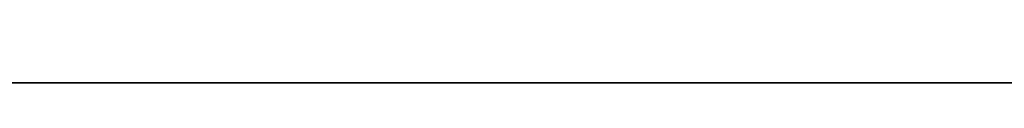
# Model space of a CAD drawing. Header units: millimetres. Extents: x -309 to 8309, y -96 to 57.
# Tile 21 of 95: x 1280.997 to 1307.176, y -39.3 to -38.3. Entities that reach past the tile are written whole.
import ezdxf

# ---------------------------------------------------------------- set-up
doc = ezdxf.new("R2010")
doc.units = ezdxf.units.MM
doc.layers.add('151', color=7, linetype='Continuous', true_color=0xffffff)

# ---------------------------------------------------------------- blocks, each defined once
blk = doc.blocks.new('UG_SURFACE_008')
at = {"layer": '151', "color": 252, "linetype": 'Continuous', "lineweight": 35}
for points in [[(1378, 0, 2017), (1191, 0, 2017), (1191, -39.3, 2017), (1378, -39.3, 2017)], [(1191, -37.3), (1378, -37.3), (1378, -39.3, 2), (1191, -39.3, 2)], [(1191, -39.3, 2), (1378, -39.3, 2), (1378, -39.3, 2017), (1191, -39.3, 2017)]]:
    blk.add_3dface(points, dxfattribs=at)

msp = doc.modelspace()

# ---------------------------------------------------------------- linework, layer by layer
at = {"layer": '151', "color": 252, "linetype": 'Continuous', "lineweight": 35}
for p, q in [((1191, -39.3, 2017), (1378, -39.3, 2017)), ((1191, -39.3, 2), (1378, -39.3, 2))]:
    msp.add_line(p, q, dxfattribs=at)

# ---------------------------------------------------------------- block references
msp.add_blockref('UG_SURFACE_008', (0, 0), dxfattribs=at)

doc.saveas('drawing.dxf')
